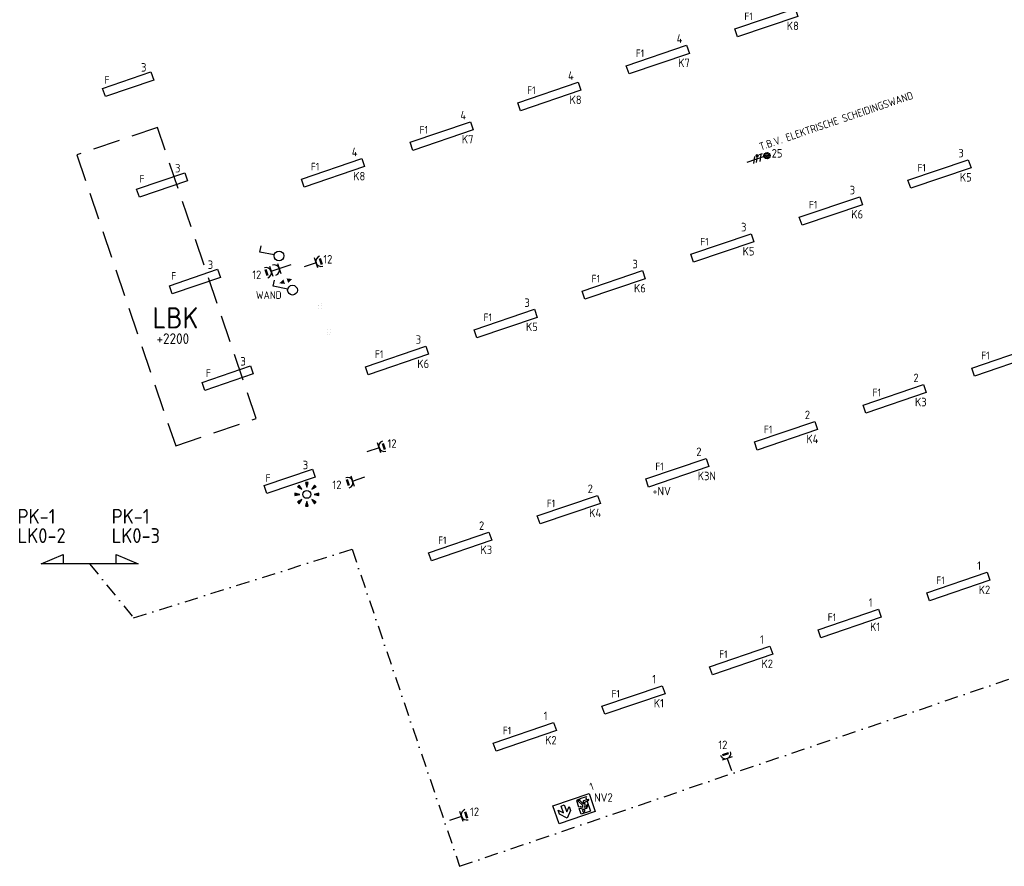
# Model space of a CAD drawing. Header units: millimetres. Extents: x -42616 to 81349, y -22301 to 100610.
# Tile 17 of 22: x 40929 to 64101, y 57144 to 77069. Entities that reach past the tile are written whole.
import ezdxf
from ezdxf.enums import TextEntityAlignment as Align

# ---------------------------------------------------------------- set-up
doc = ezdxf.new("R2010")
doc.units = ezdxf.units.MM
doc.header["$LTSCALE"] = 100
doc.linetypes.add('DASHDOT2', pattern=[12.7, 6.35, -3.175, 0, -3.175])
doc.linetypes.add('HIDDEN', pattern=[9.525, 6.35, -3.175])
for name, color, linetype in [('00-xref', 7, 'Continuous'), ('EB63101-_ATTRIB', 2, 'Continuous'), ('EB63104-_ATTRIB', 2, 'Continuous'), ('EL62203-_KRACHT-WCD230', 3, 'Continuous'), ('EL62209-_KRACHT-ASP400', 3, 'Continuous'), ('EL63101-_LICHT-ARM', 3, 'Continuous'), ('EL63102-_LICHT-SCH', 3, 'Continuous'), ('EL63103-_LICHT-WCD230V', 3, 'Continuous'), ('EL6350--', 3, 'Continuous')]:
    doc.layers.add(name, color=color, linetype=linetype)
doc.layers.add('GRENS', color=210, linetype='DASHDOT2', lineweight=30)
doc.styles.add('NORATT', font='iso.shx')
doc.styles.add('NORDIM', font='isocp.shx')
doc.styles.add('STABICAD-018', font='ISOCP.SHX', dxfattribs={"height": 1.8})

# ---------------------------------------------------------------- blocks, each defined once
blk = doc.blocks.new('EJ3P31')
at = {"color": 0}
blk.add_lwpolyline([(-7.5, -1), (-7.5, 1), (7.5, 1), (7.5, -1)], close=True, dxfattribs=at)
at = {"style": 'NORATT', "flags": 9}
blk.add_attdef('GELIJK', text='', height=1.8, dxfattribs=at).set_placement((3.5, 5), align=Align.MIDDLE_CENTER)
at = {"color": 0, "style": 'NORATT'}
for tag, flags, p in [('A_CODE', 8, (-3.5, 2.75)), ('SCHAK', 8, (3.5, 2.75)), ('GROEP', 8, (-3.5, -2.75)), ('KAST', 9, (3.5, -2.75))]:
    blk.add_attdef(tag, text='', height=1.8, dxfattribs=dict(at, flags=flags)).set_placement(p, align=Align.MIDDLE)
blk = doc.blocks.new('ES3W1L')
for p, q in [((1.25, 0), (-1.25, 0)), ((-0.75, 1.25), (0.75, 1.25)), ((-0.75, 1), (0.75, 1)), ((0, 0), (0, -3))]:
    blk.add_line(p, q)
blk.add_arc((0, 1.25), 1.25, 180, 0)
at = {"style": 'NORATT'}
for tag, flags, p in [('VERMOGEN', 9, (-2.5, 3)), ('GELIJK', 9, (5, 3)), ('GROEP', 8, (0, 3)), ('SCHAK', 8, (2.5, 3)), ('TAL', 8, (2.5, 3)), ('KAST', 9, (7, 3))]:
    blk.add_attdef(tag, text='', height=1.8, rotation=90, dxfattribs=dict(at, flags=flags)).set_placement(p, align=Align.MIDDLE_CENTER)
at = {"style": 'NORATT', "flags": 8}
blk.add_attdef('DOEL', text='', height=1.8, rotation=90, dxfattribs=at).set_placement((-2.5, 3), align=Align.MIDDLE_LEFT)
at = {"style": 'NORATT', "flags": 9}
blk.add_attdef('M_CODE', text='', height=1.8, dxfattribs=at).set_placement((0, 0), align=Align.MIDDLE_CENTER)
blk = doc.blocks.new('ES652141')
for p, q in [((-0.2, 3.75), (-0.2, 3)), ((0, 3.75), (0, 2.25)), ((0.2, 3.75), (0.2, 3)), ((-3.75, 0.2), (-3, 0.2)), ((-3.75, 0), (-2.25, 0)), ((-2.79, 2.51), (-2.26, 1.98)), ((-2.65, 2.65), (-1.59, 1.59)), ((-2.51, 2.79), (-1.98, 2.26)), ((2.65, 2.65), (1.59, 1.59)), ((2.51, 2.79), (1.98, 2.26)), ((3.75, 0), (2.25, 0)), ((2.79, 2.51), (2.26, 1.98)), ((3.75, 0.2), (3, 0.2)), ((-3.75, -0.2), (-3, -0.2)), ((-2.79, -2.51), (-2.26, -1.98)), ((-2.65, -2.65), (-1.59, -1.59)), ((-2.51, -2.79), (-1.98, -2.26)), ((-0.2, -3.75), (-0.2, -3)), ((0, -3.75), (0, -2.25)), ((0.2, -3.75), (0.2, -3)), ((2.65, -2.65), (1.59, -1.59)), ((2.51, -2.79), (1.98, -2.26)), ((2.79, -2.51), (2.26, -1.98)), ((3.75, -0.2), (3, -0.2))]:
    blk.add_line(p, q)
for points in [[(0, 2.25), (0.4, 3.75), (-0.4, 3.75)], [(-2.25, 0), (-3.75, 0.4), (-3.75, -0.4)], [(-1.59, 1.59), (-2.37, 2.93), (-2.93, 2.37)], [(1.59, 1.59), (2.93, 2.37), (2.37, 2.93)], [(2.25, 0), (3.75, -0.4), (3.75, 0.4)], [(-1.59, -1.59), (-2.93, -2.37), (-2.37, -2.93)], [(0, -2.25), (-0.4, -3.75), (0.4, -3.75)], [(1.59, -1.59), (2.37, -2.93), (2.93, -2.37)]]:
    blk.add_lwpolyline(points, close=True)
blk.add_circle((0, 0), 1.25)
at = {"style": 'NORATT'}
blk.add_attdef('NUMMER', text='', height=1.8, dxfattribs=at).set_placement((0, 5), align=Align.MIDDLE)
for tag, flags, p in [('PANEEL', 9, (0, 3)), ('CODE', 9, (1, 3.5)), ('GRP', 8, (0, -5)), ('RUIMTE', 9, (0, -7.5))]:
    blk.add_attdef(tag, text='', height=1.8, dxfattribs=dict(at, flags=flags)).set_placement(p, align=Align.MIDDLE_LEFT)
at = {"style": 'NORATT', "flags": 8}
blk.add_attdef('M_CODE', text='', height=1.8, dxfattribs=at).set_placement((0, 0), align=Align.MIDDLE_CENTER)
blk = doc.blocks.new('ES3S1')
blk.add_lwpolyline([(0.58, 1), (2.31, 4), (3.61, 3.25)])
blk.add_circle((0, 0), 1.15)
at = {"style": 'NORATT'}
for tag, flags, p in [('SCHAK', 8, (3, 5.5)), ('KAST', 9, (-3, 0.5)), ('M_CODE', 9, (0, 0)), ('DOEL', 9, (-3, -2)), ('GROEP', 9, (-3, -4.5))]:
    blk.add_attdef(tag, text='', height=1.8, dxfattribs=dict(at, flags=flags)).set_placement(p, align=Align.MIDDLE_CENTER)
blk = doc.blocks.new('ES3X5')
at = {"color": 0}
for p, q in [((-0.45, 1.4), (-0.45, 2.6)), ((-0.15, 1.27), (-0.15, 2.73)), ((0.15, 1.27), (0.15, 2.73)), ((0.45, 1.4), (0.45, 2.6)), ((0, 1.25), (0, -3))]:
    blk.add_line(p, q, dxfattribs=at)
at = {"color": 1}
for p, q in [((-0.88, -0.38), (-0.88, 0.01)), ((-0.78, -0.42), (-0.78, 0.06)), ((-0.73, 1.04), (-0.73, 0.3)), ((-0.73, 0.67), (0.73, -0.07)), ((-0.69, -0.42), (-0.69, 0.06)), ((-0.59, -0.38), (-0.59, 0.01)), ((-0.73, -0.18), (0.73, -0.92)), ((-0.73, -0.88), (0.73, -1.62))]:
    blk.add_line(p, q, dxfattribs=at)
at = {"color": 0}
blk.add_circle((0, 2), 0.75, dxfattribs=at)
at = {"color": 1}
blk.add_circle((-0.73, -0.18), 0.245, dxfattribs=at)
at = {"style": 'NORATT'}
for tag, flags, p in [('VERMOGEN', 9, (-2.5, 4.5)), ('GROEP', 8, (0, 4.5)), ('SCHAK', 8, (2.5, 4.5)), ('KAST', 9, (7, 4.5)), ('DOEL', 8, (-2.5, 1))]:
    blk.add_attdef(tag, text='', height=1.8, rotation=90, dxfattribs=dict(at, flags=flags)).set_placement(p, align=Align.MIDDLE_LEFT)
for tag, flags, p in [('GELIJK', 9, (5, 4.5)), ('TAL', 8, (2.5, 4.5))]:
    blk.add_attdef(tag, text='', height=1.8, rotation=90, dxfattribs=dict(at, flags=flags)).set_placement(p, align=Align.MIDDLE_CENTER)
at = {"style": 'NORATT', "flags": 9}
blk.add_attdef('M_CODE', text='', height=1.8, dxfattribs=at).set_placement((0, 0), align=Align.MIDDLE_CENTER)
blk = doc.blocks.new('ES3W2L')
for p, q in [((-0.75, 3.25), (0.75, 3.25)), ((-0.75, 3), (0.75, 3)), ((1.25, 2), (-1.25, 2)), ((1.25, 0), (-1.25, 0)), ((0, 2), (0, -3))]:
    blk.add_line(p, q)
for centre in [(0, 3.25), (0, 1.25)]:
    blk.add_arc(centre, 1.25, 180, 0)
at = {"style": 'NORATT'}
for tag, height, flags, p in [('GROEPI', 1.8, 9, (0, 9.5)), ('CODE', 3.5, 8, (0, 4.5)), ('M_CODE', 1.8, 9, (0, 0)), ('VERMOGENI', 1.8, 9, (0, -9.5)), ('DOELI', 1.8, 9, (0, -11.5))]:
    blk.add_attdef(tag, text='', height=height, dxfattribs=dict(at, flags=flags)).set_placement(p, align=Align.MIDDLE_CENTER)
for tag, flags, p in [('VERMOGEN', 9, (-2.5, 5)), ('GROEP', 8, (0, 5)), ('SCHAK', 8, (2.5, 5)), ('TAL', 8, (2.5, 5)), ('GELIJKI', 9, (5, 5)), ('GELIJK', 9, (5, 5)), ('KAST', 9, (7, 5))]:
    blk.add_attdef(tag, text='', height=1.8, rotation=90, dxfattribs=dict(at, flags=flags)).set_placement(p, align=Align.MIDDLE_CENTER)
at = {"style": 'NORATT', "flags": 8}
blk.add_attdef('DOEL', text='', height=1.8, rotation=90, dxfattribs=at).set_placement((-2.5, 5), align=Align.MIDDLE_LEFT)
blk = doc.blocks.new('EJ3P21')
at = {"color": 0}
blk.add_lwpolyline([(-6, -1), (-6, 1), (6, 1), (6, -1)], close=True, dxfattribs=at)
at = {"style": 'NORATT'}
for tag, height, flags, p in [('GROEPI', 1.8, 9, (0, 9.5)), ('CODE', 3.5, 8, (0, 4.5)), ('GELIJK', 1.8, 9, (3.5, 5)), ('M_CODE', 1.8, 9, (0, 0)), ('VERMOGEN', 1.8, 9, (0, -5.5)), ('DOEL', 1.8, 9, (0, -7.5)), ('VERMOGENI', 1.8, 9, (0, -9.5)), ('DOELI', 1.8, 9, (0, -11.5))]:
    blk.add_attdef(tag, text='', height=height, dxfattribs=dict(at, flags=flags)).set_placement(p, align=Align.MIDDLE_CENTER)
at = {"style": 'NORATT', "flags": 9}
for tag in ['GELIJKI', 'TAL']:
    blk.add_attdef(tag, text='', height=1.8, rotation=90, dxfattribs=at).set_placement((5, 2.75), align=Align.MIDDLE_CENTER)
at = {"style": 'NORATT'}
for tag, flags, p in [('SCHAK', 8, (3.5, 2.8)), ('A_CODE', 8, (0, 0)), ('GROEP', 8, (-3.5, -2.8)), ('KAST', 9, (3.5, -2.8))]:
    blk.add_attdef(tag, text='', height=1.8, dxfattribs=dict(at, flags=flags)).set_placement(p, align=Align.MIDDLE)
blk = doc.blocks.new('1115C2IN')
at = {"color": 0, "linetype": 'Continuous'}
for p, q in [((-4.49, 5.49), (4.49, 5.49)), ((-4.49, 1), (-4.49, 5.49)), ((-4.49, 5.49), (4.49, 5.49)), ((-4.49, 1), (-4.49, 5.49)), ((4.49, 5.49), (4.49, 1)), ((4.49, 5.49), (4.49, 1)), ((4.49, 1), (-4.49, 1)), ((4.49, 1), (-4.49, 1))]:
    blk.add_line(p, q, dxfattribs=at)
blk.add_lwpolyline([(-0.92, 3.1), (-2.28, 1.64), (-3.64, 3.1), (-3.64, 4.12), (-2.67, 3.09), (-2.67, 4.81), (-1.89, 4.81), (-1.89, 3.09), (-0.92, 4.12), (-0.92, 3.1)], dxfattribs=at)
for points, knots in [([(3.01, 2.47), (2.98, 2.41), (2.82, 2.4), (2.82, 2.4), (2.82, 2.4), (2.07, 2.4), (2.07, 2.4), (1.95, 2.4), (1.89, 2.45), (1.89, 2.45), (1.89, 2.45), (1.5, 2.9), (1.5, 2.9), (1.5, 2.9), (1.17, 2.9), (1.17, 2.9), (1.17, 2.9), (1.17, 1.47), (1.17, 1.47), (1.17, 1.47), (3.47, 1.47), (3.47, 1.47), (3.47, 1.47), (3.47, 3.83), (3.47, 3.83), (3.59, 3.84), (3.84, 3.92), (3.89, 4.24), (3.89, 4.24), (3.9, 4.31), (3.9, 4.31), (3.9, 4.31), (3.47, 4.31), (3.47, 4.31), (3.47, 4.31), (3.47, 4.76), (3.47, 4.76), (3.47, 4.76), (3.73, 5.02), (3.73, 5.02), (3.73, 5.02), (2.13, 5.02), (2.13, 5.02), (2.13, 5.02), (1.96, 4.86), (1.96, 4.86), (1.96, 4.86), (1.85, 4.74), (1.79, 4.73), (1.79, 4.73), (1.46, 4.73), (1.46, 4.73), (1.46, 4.73), (1.75, 5.02), (1.75, 5.02), (1.75, 5.02), (1.43, 5.02), (1.43, 5.02), (1.43, 5.02), (1.17, 4.76), (1.17, 4.76), (1.17, 4.76), (1.17, 3.18), (1.17, 3.18), (1.34, 3.18), (1.67, 3.18), (1.67, 3.18), (1.67, 3.17), (1.93, 2.88), (1.93, 2.88), (1.93, 2.88), (2.1, 3.17), (2.12, 3.23), (2.14, 3.3), (2.13, 3.37), (2.13, 3.37), (2.13, 3.37), (1.45, 4.67), (1.45, 4.67), (1.45, 4.67), (1.79, 4.67), (1.79, 4.67), (1.84, 4.66), (1.92, 4.54), (1.92, 4.54), (1.92, 4.54), (2.46, 3.54), (2.46, 3.54), (2.46, 3.54), (2.5, 3.81), (2.5, 4.02), (2.5, 4.22), (2.68, 4.25), (2.68, 4.25), (2.68, 4.25), (3.82, 4.25), (3.82, 4.25), (3.78, 3.9), (3.47, 3.9), (3.47, 3.9), (3.47, 3.9), (2.85, 3.9), (2.85, 3.9), (2.85, 3.9), (2.8, 3.52), (2.8, 3.4), (2.8, 3.29), (2.76, 3.16), (2.76, 3.16), (2.76, 3.16), (2.52, 2.68), (2.52, 2.68), (2.52, 2.68), (2.82, 2.68), (2.82, 2.68), (2.82, 2.68), (3.05, 3.07), (3.05, 3.07), (3.05, 3.07), (3.08, 3.15), (3.23, 3.11), (3.37, 3.08), (3.3, 2.94), (3.3, 2.94), (3.3, 2.94), (3.06, 2.53), (3.01, 2.47)], [0, 0, 0, 0, 1, 1, 1, 2, 2, 2, 3, 3, 3, 4, 4, 4, 5, 5, 5, 6, 6, 6, 7, 7, 7, 8, 8, 8, 9, 9, 9, 10, 10, 10, 11, 11, 11, 12, 12, 12, 13, 13, 13, 14, 14, 14, 15, 15, 15, 16, 16, 16, 17, 17, 17, 18, 18, 18, 19, 19, 19, 20, 20, 20, 21, 21, 21, 22, 22, 22, 23, 23, 23, 24, 24, 24, 25, 25, 25, 26, 26, 26, 27, 27, 27, 28, 28, 28, 29, 29, 29, 30, 30, 30, 31, 31, 31, 32, 32, 32, 33, 33, 33, 34, 34, 34, 35, 35, 35, 36, 36, 36, 37, 37, 37, 38, 38, 38, 39, 39, 39, 40, 40, 40, 41, 41, 41, 42, 42, 42, 42]), ([(2, 1.78), (1.85, 1.78), (1.72, 1.91), (1.72, 2.07), (1.72, 2.22), (1.85, 2.35), (2, 2.35), (2.16, 2.35), (2.28, 2.22), (2.28, 2.07), (2.28, 1.91), (2.16, 1.78), (2, 1.78)], [0, 0, 0, 0, 1, 1, 1, 2, 2, 2, 3, 3, 3, 4, 4, 4, 4])]:
    blk.add_open_spline(points, degree=3, knots=knots, dxfattribs=at)
at = {"color": 0, "linetype": 'Continuous', "style": 'STABICAD-018'}
for tag, p in [('PANEL', (0.07, 14.79)), ('CIRCUIT', (0.07, 11.79)), ('SUBCIRCUIT', (4.57, 11.79)), ('LIGHTFIXTURECODE', (0.07, 7.62))]:
    blk.add_attdef(tag, text='', height=1.8, dxfattribs=at).set_placement(p, align=Align.MIDDLE)

msp = doc.modelspace()

# ---------------------------------------------------------------- linework, layer by layer
at = {"color": 7}
for points in [[(47038, 70865, 0, 111, 0), (47154, 70903, 111, 111, 0)], [(47344, 70965, 0, 111, 0), (47228, 70927, 111, 111, 0)]]:
    msp.add_lwpolyline(points, format="xyseb", dxfattribs=at)
at = {"layer": '00-xref', "linetype": 'HIDDEN'}
msp.add_lwpolyline([(44600, 67040), (46494, 67683), (44170, 74529), (42276, 73886)], close=True, dxfattribs=at)
at = {"layer": 'EL62209-_KRACHT-ASP400', "color": 1, "const_width": 1.11, "elevation": 6000}
for points in [[(47976, 70390), (47954, 70227)], [(48042, 70413), (48020, 70250)], [(48183, 69791), (48161, 69628)], [(48250, 69813), (48227, 69651)]]:
    msp.add_lwpolyline(points, dxfattribs=at)
at = {"layer": 'GRENS', "ltscale": 0.5}
msp.add_lwpolyline([(42575, 64262), (43610, 62990), (48753, 64606), (51283, 57144), (80474, 67086)], dxfattribs=at)
at = {"layer": 'GRENS', "linetype": 'Continuous', "ltscale": 0.1}
msp.add_lwpolyline([(43198, 64264), (43198, 64480), (43714, 64262), (41436, 64262), (41952, 64480), (41952, 64264)], dxfattribs=at)

# ---------------------------------------------------------------- block references
at = {"layer": 'EL62203-_KRACHT-WCD230', "xscale": 100, "yscale": 100, "zscale": 100, "rotation": 108.749992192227}
msp.add_blockref('ES3W2L', (47036, 71214, 16800), dxfattribs=at)
at = {"layer": 'EL62209-_KRACHT-ASP400'}
ref = msp.add_blockref('ES3X5', (58327, 73806, 6000), dxfattribs=dict(at, xscale=100, yscale=100, zscale=100, rotation=288.7506711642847))
ref.add_attrib('DOEL', 'T.B.V. ELEKTRISCHE SCHEIDINGSWAND', dxfattribs={"layer": 'EB63104-_ATTRIB', "color": 1, "height": 180, "rotation": -341.2493, "style": 'NORATT', "flags": 8}).set_placement((58341, 74075, 6000), align=Align.MIDDLE_LEFT)
at = {"layer": 'EL63101-_LICHT-ARM'}
ref = msp.add_blockref('EJ3P31', (58503, 77000, 2600), dxfattribs=dict(at, xscale=100.0000000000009, yscale=100.0000000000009, zscale=100.0000000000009, rotation=18.80000000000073))
ref.add_attrib('A_CODE', 'F1', dxfattribs={"layer": 'EB63101-_ATTRIB', "color": 1, "height": 180, "style": 'NORATT', "flags": 8}).set_placement((58083, 77148, 2600), align=Align.MIDDLE)
ref = msp.add_blockref('EJ3P31', (55947, 76130, 2600), dxfattribs=dict(at, xscale=99.99999999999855, yscale=99.99999999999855, zscale=99.99999999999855, rotation=18.79999999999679))
ref.add_attrib('A_CODE', 'F1', dxfattribs={"layer": 'EB63101-_ATTRIB', "color": 1, "height": 180, "style": 'NORATT', "flags": 8}).set_placement((55527, 76278, 2600), align=Align.MIDDLE)
ref = msp.add_blockref('EJ3P21', (43482, 75550, 16800), dxfattribs=dict(at, xscale=99.99999999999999, yscale=99.99999999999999, zscale=99.99999999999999, rotation=18.80000000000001))
ref.add_attrib('A_CODE', 'F', dxfattribs={"layer": 'EB63101-_ATTRIB', "color": 1, "height": 180, "style": 'NORATT', "flags": 8}).set_placement((42983, 75653, 16800), align=Align.MIDDLE)
ref = msp.add_blockref('EJ3P31', (53391, 75260, 2600), dxfattribs=dict(at, xscale=99.99999999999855, yscale=99.99999999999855, zscale=99.99999999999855, rotation=18.79999999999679))
ref.add_attrib('A_CODE', 'F1', dxfattribs={"layer": 'EB63101-_ATTRIB', "color": 1, "height": 180, "style": 'NORATT', "flags": 8}).set_placement((52971, 75408, 2600), align=Align.MIDDLE)
ref = msp.add_blockref('EJ3P31', (50857, 74330, 2600), dxfattribs=dict(at, xscale=99.99999999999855, yscale=99.99999999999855, zscale=99.99999999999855, rotation=18.79999999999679))
ref.add_attrib('A_CODE', 'F1', dxfattribs={"layer": 'EB63101-_ATTRIB', "color": 1, "height": 180, "style": 'NORATT', "flags": 8}).set_placement((50437, 74478, 2600), align=Align.MIDDLE)
ref = msp.add_blockref('EJ3P31', (48300, 73463, 2600), dxfattribs=dict(at, xscale=99.99999999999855, yscale=99.99999999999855, zscale=99.99999999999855, rotation=18.79999999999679))
ref.add_attrib('A_CODE', 'F1', dxfattribs={"layer": 'EB63101-_ATTRIB', "color": 1, "height": 180, "style": 'NORATT', "flags": 8}).set_placement((47880, 73610, 2600), align=Align.MIDDLE)
ref = msp.add_blockref('EJ3P31', (62575, 73437, 2600), dxfattribs=dict(at, xscale=100.0000000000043, yscale=100.0000000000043, zscale=100.0000000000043, rotation=18.80000000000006))
ref.add_attrib('A_CODE', 'F1', dxfattribs={"layer": 'EB63101-_ATTRIB', "color": 1, "height": 180, "style": 'NORATT', "flags": 8}).set_placement((62155, 73584, 2600), align=Align.MIDDLE)
ref = msp.add_blockref('EJ3P21', (44282, 73179, 16800), dxfattribs=dict(at, xscale=100, yscale=100, zscale=100, rotation=198.8000000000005))
ref.add_attrib('A_CODE', 'F', dxfattribs={"layer": 'EB63101-_ATTRIB', "color": 1, "height": 180, "style": 'NORATT', "flags": 8}).set_placement((43806, 73326, 16800), align=Align.MIDDLE)
ref = msp.add_blockref('EJ3P31', (60019, 72566, 2600), dxfattribs=dict(at, xscale=100.000000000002, yscale=100.000000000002, zscale=100.000000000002, rotation=18.79999999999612))
ref.add_attrib('A_CODE', 'F1', dxfattribs={"layer": 'EB63101-_ATTRIB', "color": 1, "height": 180, "style": 'NORATT', "flags": 8}).set_placement((59600, 72714, 2600), align=Align.MIDDLE)
ref = msp.add_blockref('EJ3P31', (57464, 71696, 2600), dxfattribs=dict(at, xscale=100.000000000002, yscale=100.000000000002, zscale=100.000000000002, rotation=18.79999999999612))
ref.add_attrib('A_CODE', 'F1', dxfattribs={"layer": 'EB63101-_ATTRIB', "color": 1, "height": 180, "style": 'NORATT', "flags": 8}).set_placement((57044, 71844, 2600), align=Align.MIDDLE)
ref = msp.add_blockref('EJ3P21', (45052, 70906, 16800), dxfattribs=dict(at, xscale=99.99999999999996, yscale=99.99999999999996, zscale=99.99999999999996, rotation=198.8000000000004))
ref.add_attrib('A_CODE', 'F', dxfattribs={"layer": 'EB63101-_ATTRIB', "color": 1, "height": 180, "style": 'NORATT', "flags": 8}).set_placement((44556, 71038, 16800), align=Align.MIDDLE)
ref = msp.add_blockref('EJ3P31', (54908, 70826, 2600), dxfattribs=dict(at, xscale=100.000000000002, yscale=100.000000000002, zscale=100.000000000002, rotation=18.79999999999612))
ref.add_attrib('A_CODE', 'F1', dxfattribs={"layer": 'EB63101-_ATTRIB', "color": 1, "height": 180, "style": 'NORATT', "flags": 8}).set_placement((54488, 70974, 2600), align=Align.MIDDLE)
ref = msp.add_blockref('EJ3P31', (52365, 69916, 2600), dxfattribs=dict(at, xscale=100.000000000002, yscale=100.000000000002, zscale=100.000000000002, rotation=18.79999999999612))
ref.add_attrib('A_CODE', 'F1', dxfattribs={"layer": 'EB63101-_ATTRIB', "color": 1, "height": 180, "style": 'NORATT', "flags": 8}).set_placement((51945, 70064, 2600), align=Align.MIDDLE)
ref = msp.add_blockref('EJ3P31', (49808, 69048, 2600), dxfattribs=dict(at, xscale=100.000000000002, yscale=100.000000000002, zscale=100.000000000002, rotation=18.79999999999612))
ref.add_attrib('A_CODE', 'F1', dxfattribs={"layer": 'EB63101-_ATTRIB', "color": 1, "height": 180, "style": 'NORATT', "flags": 8}).set_placement((49388, 69196, 2600), align=Align.MIDDLE)
ref = msp.add_blockref('EJ3P31', (64076, 69017, 16800), dxfattribs=dict(at, xscale=100.000000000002, yscale=100.000000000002, zscale=100.000000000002, rotation=18.79999999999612))
ref.add_attrib('A_CODE', 'F1', dxfattribs={"layer": 'EB63101-_ATTRIB', "color": 1, "height": 180, "style": 'NORATT', "flags": 8}).set_placement((63656, 69165, 16800), align=Align.MIDDLE)
ref = msp.add_blockref('EJ3P21', (45822, 68632, 16800), dxfattribs=dict(at, xscale=99.99999999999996, yscale=99.99999999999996, zscale=99.99999999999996, rotation=198.8000000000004))
ref.add_attrib('A_CODE', 'F', dxfattribs={"layer": 'EB63101-_ATTRIB', "color": 1, "height": 180, "style": 'NORATT', "flags": 8}).set_placement((45370, 68751, 16800), align=Align.MIDDLE)
ref = msp.add_blockref('EJ3P31', (61520, 68147, 2600), dxfattribs=dict(at, xscale=100.000000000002, yscale=100.000000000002, zscale=100.000000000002, rotation=18.79999999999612))
ref.add_attrib('A_CODE', 'F1', dxfattribs={"layer": 'EB63101-_ATTRIB', "color": 1, "height": 180, "style": 'NORATT', "flags": 8}).set_placement((61100, 68295, 2600), align=Align.MIDDLE)
ref = msp.add_blockref('EJ3P31', (58964, 67277, 2600), dxfattribs=dict(at, xscale=100.000000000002, yscale=100.000000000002, zscale=100.000000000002, rotation=18.79999999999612))
ref.add_attrib('A_CODE', 'F1', dxfattribs={"layer": 'EB63101-_ATTRIB', "color": 1, "height": 180, "style": 'NORATT', "flags": 8}).set_placement((58544, 67425, 2600), align=Align.MIDDLE)
ref = msp.add_blockref('EJ3P31', (56408, 66407, 2600), dxfattribs=dict(at, xscale=100.000000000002, yscale=100.000000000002, zscale=100.000000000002, rotation=18.79999999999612))
ref.add_attrib('A_CODE', 'F1', dxfattribs={"layer": 'EB63101-_ATTRIB', "color": 1, "height": 180, "style": 'NORATT', "flags": 8}).set_placement((55988, 66554, 2600), align=Align.MIDDLE)
ref = msp.add_blockref('EJ3P21', (47283, 66205, 16800), dxfattribs=dict(at, xscale=99.99999999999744, yscale=99.99999999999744, zscale=99.99999999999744, rotation=198.8000000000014))
ref.add_attrib('A_CODE', 'F', dxfattribs={"layer": 'EB63101-_ATTRIB', "color": 1, "height": 180, "style": 'NORATT', "flags": 8}).set_placement((46776, 66281, 16800), align=Align.MIDDLE)
at = {"layer": 'EL63101-_LICHT-ARM', "xscale": 75, "yscale": 75, "zscale": 75}
msp.add_blockref('ES652141', (47687, 65898, 16800), dxfattribs=at)
at = {"layer": 'EL63101-_LICHT-ARM'}
ref = msp.add_blockref('EJ3P31', (53852, 65537, 2600), dxfattribs=dict(at, xscale=100.000000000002, yscale=100.000000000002, zscale=100.000000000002, rotation=18.79999999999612))
ref.add_attrib('A_CODE', 'F1', dxfattribs={"layer": 'EB63101-_ATTRIB', "color": 1, "height": 180, "style": 'NORATT', "flags": 8}).set_placement((53432, 65684, 2600), align=Align.MIDDLE)
ref = msp.add_blockref('EJ3P31', (51295, 64669, 2600), dxfattribs=dict(at, xscale=100.000000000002, yscale=100.000000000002, zscale=100.000000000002, rotation=18.79999999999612))
ref.add_attrib('A_CODE', 'F1', dxfattribs={"layer": 'EB63101-_ATTRIB', "color": 1, "height": 180, "style": 'NORATT', "flags": 8}).set_placement((50875, 64816, 2600), align=Align.MIDDLE)
ref = msp.add_blockref('EJ3P31', (63020, 63728, 2600), dxfattribs=dict(at, xscale=100.000000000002, yscale=100.000000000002, zscale=100.000000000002, rotation=18.79999999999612))
ref.add_attrib('A_CODE', 'F1', dxfattribs={"layer": 'EB63101-_ATTRIB', "color": 1, "height": 180, "style": 'NORATT', "flags": 8}).set_placement((62600, 63875, 2600), align=Align.MIDDLE)
ref = msp.add_blockref('EJ3P31', (60464, 62858, 2600), dxfattribs=dict(at, xscale=100.000000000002, yscale=100.000000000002, zscale=100.000000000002, rotation=18.79999999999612))
ref.add_attrib('A_CODE', 'F1', dxfattribs={"layer": 'EB63101-_ATTRIB', "color": 1, "height": 180, "style": 'NORATT', "flags": 8}).set_placement((60044, 63005, 2600), align=Align.MIDDLE)
ref = msp.add_blockref('EJ3P31', (57908, 61988, 2600), dxfattribs=dict(at, xscale=100.000000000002, yscale=100.000000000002, zscale=100.000000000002, rotation=18.79999999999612))
ref.add_attrib('A_CODE', 'F1', dxfattribs={"layer": 'EB63101-_ATTRIB', "color": 1, "height": 180, "style": 'NORATT', "flags": 8}).set_placement((57488, 62135, 2600), align=Align.MIDDLE)
ref = msp.add_blockref('EJ3P31', (55374, 61058, 2600), dxfattribs=dict(at, xscale=100.000000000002, yscale=100.000000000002, zscale=100.000000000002, rotation=18.79999999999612))
ref.add_attrib('A_CODE', 'F1', dxfattribs={"layer": 'EB63101-_ATTRIB', "color": 1, "height": 180, "style": 'NORATT', "flags": 8}).set_placement((54954, 61205, 2600), align=Align.MIDDLE)
ref = msp.add_blockref('EJ3P31', (52817, 60190, 2600), dxfattribs=dict(at, xscale=100.000000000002, yscale=100.000000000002, zscale=100.000000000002, rotation=18.79999999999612))
ref.add_attrib('A_CODE', 'F1', dxfattribs={"layer": 'EB63101-_ATTRIB', "color": 1, "height": 180, "style": 'NORATT', "flags": 8}).set_placement((52397, 60338, 2600), align=Align.MIDDLE)
at = {"layer": 'EL63102-_LICHT-SCH', "xscale": 100.0000000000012, "yscale": 100.0000000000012, "zscale": 100.0000000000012, "rotation": 108.749992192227}
msp.add_blockref('ES3S1', (47032, 71510, 16800), dxfattribs=at)
at = {"layer": 'EL63102-_LICHT-SCH'}
ref = msp.add_blockref('ES3S1', (47350, 70704, 16800), dxfattribs=dict(at, xscale=100.0000000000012, yscale=100.0000000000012, zscale=100.0000000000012, rotation=108.749992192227))
ref.add_attrib('SCHAK', 'WAND', dxfattribs={"layer": '0', "color": 1, "height": 180, "style": 'NORATT', "flags": 8}).set_placement((46791, 70588, 16800), align=Align.MIDDLE_CENTER)
at = {"layer": 'EL63103-_LICHT-WCD230V'}
for p, xscale, yscale, zscale, rotation in [((47908, 71346, 1050), 100, 100, 100, 288.7506711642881), ((49386, 66994, 1050), 100, 100, 100, 288.749999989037), ((48764, 66212, 1050), 100, 100, 100, 108.7499999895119), ((57581, 59682, 1050), 99.99999999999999, 99.99999999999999, 99.99999999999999, 18.75004840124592), ((51327, 58319, 1050), 100, 100, 100, 288.7499824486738)]:
    msp.add_blockref('ES3W1L', p, dxfattribs=dict(at, xscale=xscale, yscale=yscale, zscale=zscale, rotation=rotation))
at = {"layer": 'EL6350--', "linetype": 'Continuous'}
ref = msp.add_blockref('1115C2IN', (54080, 58193, 2600), dxfattribs=dict(at, xscale=99.99999999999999, yscale=99.99999999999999, zscale=99.99999999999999, rotation=18.74999999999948))
ref.add_attrib('CIRCUIT', '1', dxfattribs={"layer": '0', "color": 1, "linetype": 'Continuous', "height": 180, "rotation": 18.75, "style": 'STABICAD-018'}).set_placement((54389, 59023, 2600), align=Align.MIDDLE)

# ---------------------------------------------------------------- texts
at = {"layer": 'EL62203-_KRACHT-WCD230', "color": 7, "style": 'NORDIM'}
for s, height, p in [('12', 200, (48075, 71330, -16600)), ('12', 200, (46403, 70965, -16600)), ('LBK', 500, (44055, 69802)), ('+2200', 250, (44150, 69437)), ('12', 200, (49585, 66993, -16600)), ('12', 200, (48289, 66022, -16600)), ('12', 200, (57372, 59902, -16600)), ('12', 200, (51528, 58328, -16600))]:
    msp.add_text(s, height=height, dxfattribs=at).set_placement(p)
at = {"layer": 'EL62209-_KRACHT-ASP400', "color": 7, "style": 'NORDIM'}
msp.add_text('25', height=200, dxfattribs=at).set_placement((58626, 73824, -16600))
at = {"layer": 'EL63101-_LICHT-ARM', "color": 1, "style": 'NORDIM'}
for s, p in [('K8', (58981, 76823)), ('4', (56390, 76522, -2400)), ('3', (43785, 75847, 12000)), ('K7', (56425, 75953)), ('4', (53834, 75652, -2400)), ('K8', (53869, 75083)), ('4', (51300, 74722, -2400)), ('K7', (51334, 74156)), ('4', (48743, 73855, -2400)), ('3', (63018, 73829, -2400)), ('3', (44586, 73475, 12000)), ('K8', (48778, 73286)), ('K5', (63054, 73259)), ('3', (60462, 72959, -2400)), ('K6', (60498, 72389)), ('3', (57906, 72088, -2400)), ('K5', (57942, 71519)), ('3', (45356, 71202, 12000)), ('3', (55350, 71218, -2400)), ('K6', (55386, 70649)), ('3', (52808, 70308, -2400)), ('K5', (52843, 69741)), ('3', (50251, 69441, -2400)), ('3', (46125, 68929, 12000)), ('K6', (50287, 68871)), ('2', (61962, 68539, -2400)), ('K3', (61998, 67970)), ('2', (59407, 67669, -2400)), ('K4', (59442, 67100)), ('2', (56851, 66799, -2400)), ('3', (47592, 66489, -2400)), ('K3N', (56886, 66230)), ('2', (54295, 65929, -2400)), ('+NV', (55816, 65875)), ('K4', (54330, 65360)), ('2', (51738, 65061, -2400)), ('K3', (51773, 64492)), ('1', (63463, 64120, -2400)), ('K2', (63498, 63551)), ('1', (60907, 63250, -2400)), ('K1', (60942, 62681)), ('1', (58351, 62380, -2400)), ('K2', (58386, 61810)), ('1', (55816, 61450, -2400)), ('K1', (55852, 60881)), ('1', (53260, 60582, -2400)), ('K2', (53295, 60013)), ('NV2', (54447, 58663, 8638))]:
    msp.add_text(s, height=200, dxfattribs=at).set_placement(p)
at = {"layer": 'GRENS', "style": 'NORATT'}
for s, p in [('PK-1', (40881, 65205)), ('PK-1', (43095, 65205)), ('LK0-2', (40881, 64752)), ('LK0-3', (43095, 64752))]:
    msp.add_text(s, height=350, dxfattribs=at).set_placement(p)

doc.saveas('drawing.dxf')
